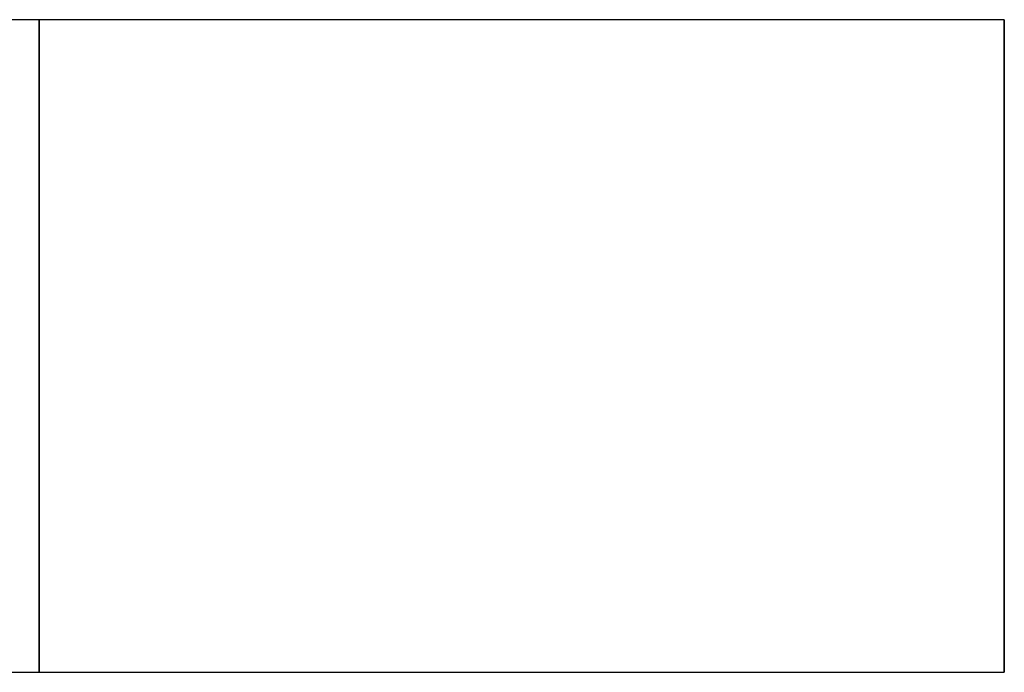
# Model space of a CAD drawing. Header units: inches. Extents: x -19.2 to 49.3, y -24.5 to 26.6.
# Tile 9 of 9: x 31.9 to 49.3, y -1.5 to 10. Entities that reach past the tile are written whole.
import ezdxf

# ---------------------------------------------------------------- set-up
doc = ezdxf.new("R2010")
doc.units = ezdxf.units.IN
doc.header["$LTSCALE"] = 0.3
doc.header["$MEASUREMENT"] = 0
doc.layers.add('1', color=5, linetype='Continuous')

msp = doc.modelspace()

# ---------------------------------------------------------------- linework, layer by layer
at = {"layer": '1', "color": 8}
for p, q in [((32.25, 10), (15.25, 10)), ((32.25, 10), (32.25, -1.5)), ((32.25, -1.5), (32.25, 10)), ((32.25, 10), (32.25, -1.5)), ((49.25, 10), (32.25, 10)), ((49.25, -1.5), (49.25, 10)), ((49.25, 10), (49.25, -1.5)), ((15.25, -1.5), (32.25, -1.5)), ((32.25, -1.5), (49.25, -1.5))]:
    msp.add_line(p, q, dxfattribs=at)

doc.saveas('drawing.dxf')
